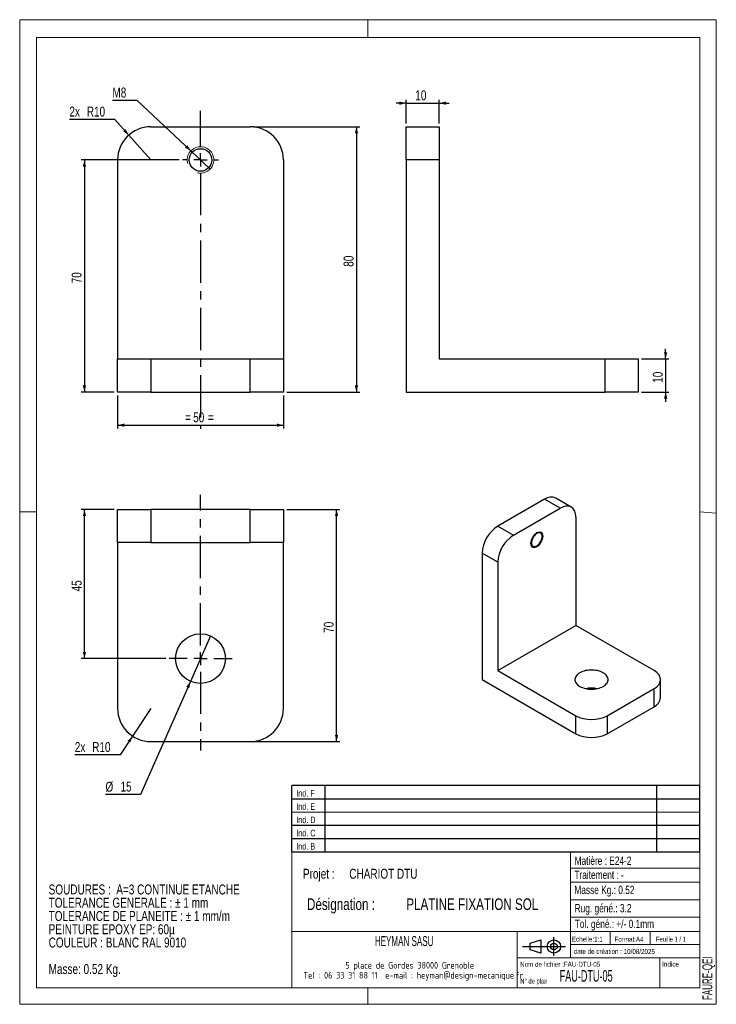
# Model space of a CAD drawing. Header units: millimetres. Extents: x 0 to 210, y 0 to 297.
import ezdxf

# ---------------------------------------------------------------- set-up
doc = ezdxf.new("R2010")
doc.units = ezdxf.units.MM
doc.linetypes.add('CENTERX2', pattern=[20.32, 12.7, -2.54, 2.54, -2.54])
for name, color, linetype in [('COTES', 1, 'Continuous'), ('NOTES', 6, 'Continuous'), ('TRAIT-MIXTES', 3, 'CENTERX2')]:
    doc.layers.add(name, color=color, linetype=linetype)
doc.layers.add('TRAIT-FORT', color=4, linetype='Continuous', lineweight=25)
doc.styles.add('SLDTEXTSTYLE0', font='TXT', dxfattribs={"width": 0.75})
doc.styles.add('SLDTEXTSTYLE1', font='TXT', dxfattribs={"width": 0.605})
doc.styles.add('SLDTEXTSTYLE2', font='TXT', dxfattribs={"width": 0.692308})
doc.styles.add('SLDTEXTSTYLE3', font='TXT', dxfattribs={"width": 0.7})
doc.styles.add('SLDTEXTSTYLE4', font='TXT', dxfattribs={"width": 0.585018})
doc.styles.add('SLDTEXTSTYLE5', font='ISOCP3', dxfattribs={"width": 0.96})
doc.dimstyles.new('SLDDIMSTYLE0', dxfattribs={"dimtxt": 3, "dimasz": 2, "dimexe": 0, "dimexo": 0.0625, "dimgap": 0.75, "dimtad": 1, "dimdec": 0, "dimrnd": 1e-09, "dimzin": 12, "dimdsep": 46, "dimtxsty": 'SLDTEXTSTYLE0', "dimsah": 1, "dimcen": 0.09, "dimadec": 0, "dimazin": 3, "dimtfac": 1, "dimtdec": 0, "dimtofl": 0, "dimtmove": 0, "dimatfit": 3, "dimfxl": 1, "dimfrac": 2, "dimtolj": 1, "dimtzin": 12, "dimarcsym": 0})
doc.dimstyles.new('SLDDIMSTYLE1', dxfattribs={"dimtxt": 3, "dimasz": 2, "dimexe": 0, "dimexo": 0.0625, "dimgap": 0.75, "dimtad": 0, "dimtih": 1, "dimtoh": 1, "dimdec": 0, "dimrnd": 1e-09, "dimzin": 12, "dimdsep": 46, "dimtxsty": 'SLDTEXTSTYLE0', "dimblk1": 'NONE', "dimsah": 1, "dimcen": 0, "dimadec": 0, "dimazin": 3, "dimtfac": 1, "dimtdec": 0, "dimtmove": 0, "dimatfit": 3, "dimldrblk": 'NONE', "dimfxl": 1, "dimfrac": 2, "dimtolj": 1, "dimtzin": 12, "dimarcsym": 0})
doc.dimstyles.new('SLDDIMSTYLE2', dxfattribs={"dimtxt": 3, "dimasz": 2, "dimexe": 0, "dimexo": 0.0625, "dimgap": 0.75, "dimtad": 0, "dimtih": 1, "dimtoh": 1, "dimdec": 0, "dimrnd": 1e-09, "dimzin": 12, "dimdsep": 46, "dimtxsty": 'SLDTEXTSTYLE0', "dimsah": 1, "dimcen": 0, "dimadec": 0, "dimazin": 3, "dimtfac": 1, "dimtdec": 0, "dimtofl": 0, "dimtmove": 0, "dimatfit": 3, "dimfxl": 1, "dimfrac": 2, "dimtolj": 1, "dimtzin": 12, "dimarcsym": 0})
doc.dimstyles.new('SLDDIMSTYLE3', dxfattribs={"dimtxt": 3, "dimasz": 2, "dimexe": 0, "dimexo": 0.0625, "dimgap": 0.75, "dimtad": 0, "dimtih": 1, "dimtoh": 1, "dimdec": 0, "dimrnd": 1e-09, "dimzin": 12, "dimdsep": 46, "dimtxsty": 'SLDTEXTSTYLE0', "dimblk1": 'NONE', "dimsah": 1, "dimcen": 0, "dimadec": 0, "dimazin": 3, "dimtfac": 1, "dimtdec": 0, "dimtmove": 0, "dimatfit": 3, "dimldrblk": 'NONE', "dimfxl": 1, "dimfrac": 2, "dimtolj": 1, "dimtzin": 12, "dimarcsym": 0})
doc.dimstyles.new('SLDDIMSTYLE4', dxfattribs={"dimtxt": 3, "dimasz": 2, "dimexe": 0, "dimexo": 0.0625, "dimgap": 0.75, "dimtad": 1, "dimdec": 0, "dimrnd": 1e-09, "dimzin": 12, "dimdsep": 46, "dimtxsty": 'SLDTEXTSTYLE0', "dimsah": 1, "dimcen": 0.09, "dimadec": 0, "dimazin": 3, "dimtfac": 1, "dimtdec": 0, "dimtmove": 0, "dimatfit": 0, "dimfxl": 1, "dimfrac": 2, "dimtolj": 1, "dimtzin": 12, "dimarcsym": 0})

# ---------------------------------------------------------------- blocks, each defined once
blk = doc.blocks.new('Bloc2_1')
for p, q in [((2.32, 3.8), (5.55, 4.8)), ((2.32, 1.8), (2.32, 3.8)), ((5.55, 4.8), (5.55, 0.8)), ((9.48, 0), (9.48, 5.6)), ((0, 2.8), (12.98, 2.8)), ((5.55, 0.8), (2.32, 1.8))]:
    blk.add_line(p, q)
for radius in [2, 1]:
    blk.add_circle((9.48, 2.8), radius)
blk = doc.blocks.new('Bloc35')
for p, q in [((123, 20), (0, 20)), ((0, 0), (0, 20)), ((10, 20), (10, 0)), ((110, 20), (110, 0)), ((123, 0), (123, 20)), ((0, 16), (123, 16)), ((0, 8), (123, 8)), ((0, 4), (123, 4)), ((0, 0), (123, 0))]:
    blk.add_line(p, q)
at = {"color": 7, "linetype": 'Continuous', "lineweight": 18}
blk.add_line((0, 12), (123, 12), dxfattribs=at)
at = {"color": 7}
for tag in ['AUTOATTR0', 'AUTOATTR1', 'AUTOATTR2', 'AUTOATTR3', 'AUTOATTR4', 'AUTOATTR5', 'AUTOATTR6', 'AUTOATTR7', 'AUTOATTR8', 'AUTOATTR9']:
    blk.add_attdef(tag, (0, 0), '', height=1, dxfattribs=at)
at = {"layer": 'NOTES', "color": 211, "char_height": 2, "attachment_point": 1, "style": 'SLDTEXTSTYLE0'}
for s, insert in [('Ind. F', (1.36, 18.66)), ('Ind. E', (1.36, 14.66)), ('Ind. D', (1.36, 10.66)), ('Ind. C', (1.36, 6.66)), ('Ind. B', (1.36, 2.66))]:
    blk.add_mtext(s, dxfattribs=dict(at, insert=insert))
blk = doc.blocks.new('SW_NOTE_0')
at = {"layer": 'NOTES', "color": 0, "char_height": 3, "attachment_point": 1, "style": 'SLDTEXTSTYLE0'}
for s, insert in [('SOUDURES :  A=3 CONTINUE ETANCHE', (0, 3.87)), ('TOLERANCE GENERALE : ± 1 mm', (0, -0.13)), ('TOLERANCE DE PLANEITE : ± 1 mm/m', (0, -4.13)), ('PEINTURE EPOXY EP: 60µ', (0, -8.13)), ('COULEUR : BLANC RAL 9010', (0, -12.13)), ('Masse: 0.52 Kg.', (0, -20.13))]:
    blk.add_mtext(s, dxfattribs=dict(at, insert=insert))
blk = doc.blocks.new('SW_NOTE_1')
at = {"layer": 'NOTES', "color": 0, "char_height": 3.5, "attachment_point": 1, "style": 'SLDTEXTSTYLE0'}
for s, insert in [('Désignation :', (0, 4.51)), ('PLATINE FIXATION SOL', (29.93, 4.51))]:
    blk.add_mtext(s, dxfattribs=dict(at, insert=insert))
blk = doc.blocks.new('SW_NOTE_2')
at = {"layer": 'NOTES', "color": 0, "char_height": 3, "attachment_point": 1, "style": 'SLDTEXTSTYLE0'}
for s, insert in [('Projet :', (0, 3.87)), ('CHARIOT DTU', (13.98, 3.87))]:
    blk.add_mtext(s, dxfattribs=dict(at, insert=insert))
blk = doc.blocks.new('SW_NOTE_3')
at = {"layer": 'NOTES', "color": 0, "char_height": 2, "attachment_point": 2, "style": 'SLDTEXTSTYLE5'}
for s, insert in [('5 place de Gordes 38000 Grenoble', (20.94, 2.58)), ('Tel : 06 33 31 88 11  e-mail : heyman@design-mecanique.fr', (22, -0.42))]:
    blk.add_mtext(s, dxfattribs=dict(at, insert=insert))
blk = doc.blocks.new('_D')
at = {"layer": 'COTES', "color": 1, "transparency": 16777216}
for p, q in [((28.5, 149.27), (18.5, 149.27)), ((19.5, 104.27), (19.5, 149.27)), ((44, 104.27), (18.5, 104.27))]:
    blk.add_line(p, q, dxfattribs=at)
for points in [[(19.5, 149.27), (19, 147.27), (20, 147.27)], [(19.5, 104.27), (20, 106.27), (19, 106.27)]]:
    blk.add_solid(points, dxfattribs=at)
at = {"layer": 'COTES', "color": 1, "transparency": 16777216, "insert": (15.63, 124.55), "char_height": 3, "attachment_point": 1, "rotation": 90, "style": 'SLDTEXTSTYLE0'}
blk.add_mtext('45', dxfattribs=at)
blk = doc.blocks.new('_D_1')
at = {"layer": 'COTES', "color": 1, "transparency": 16777216}
for p, q in [((80.5, 149.27), (96.5, 149.27)), ((95.5, 79.27), (95.5, 149.27)), ((70.5, 79.27), (96.5, 79.27))]:
    blk.add_line(p, q, dxfattribs=at)
for points in [[(95.5, 149.27), (95, 147.27), (96, 147.27)], [(95.5, 79.27), (96, 81.27), (95, 81.27)]]:
    blk.add_solid(points, dxfattribs=at)
at = {"layer": 'COTES', "color": 1, "transparency": 16777216, "insert": (91.63, 112.05), "char_height": 3, "attachment_point": 1, "rotation": 90, "style": 'SLDTEXTSTYLE0'}
blk.add_mtext('70', dxfattribs=at)
blk = doc.blocks.new('_D_2')
at = {"layer": 'COTES', "color": 1, "transparency": 16777216}
for p, q in [((57.53, 111.13), (51.47, 97.4)), ((51.47, 97.4), (36.39, 63.27)), ((36.39, 63.27), (25.85, 63.27))]:
    blk.add_line(p, q, dxfattribs=at)
blk.add_solid([(51.47, 97.4), (50.21, 95.78), (51.12, 95.37)], dxfattribs=at)
at = {"layer": 'COTES', "color": 1, "transparency": 16777216, "char_height": 3, "attachment_point": 1, "style": 'SLDTEXTSTYLE0'}
for s, insert in [('%%c', (25.85, 67.13)), ('15', (30.37, 67.18))]:
    blk.add_mtext(s, dxfattribs=dict(at, insert=insert))
blk = doc.blocks.new('_None')
blk = doc.blocks.new('_D_3')
at = {"layer": 'COTES', "color": 1, "transparency": 16777216}
for p, q in [((39.5, 89.27), (34.01, 80.91)), ((34.01, 80.91), (30.29, 75.24)), ((30.29, 75.24), (16.6, 75.24))]:
    blk.add_line(p, q, dxfattribs=at)
blk.add_solid([(34.01, 80.91), (32.5, 79.51), (33.33, 78.96)], dxfattribs=at)
at = {"layer": 'COTES', "color": 1, "transparency": 16777216, "char_height": 3, "attachment_point": 1, "style": 'SLDTEXTSTYLE0'}
for s, insert in [('2x', (16.6, 79.1)), ('R10', (21.84, 79.1))]:
    blk.add_mtext(s, dxfattribs=dict(at, insert=insert))
blk = doc.blocks.new('SW_CENTERMARKSYMBOL_0')
at = {"layer": 'TRAIT-MIXTES', "color": 0}
for p, q in [((0, 4), (0, 49.45)), ((-4, 0), (-9.5, 0)), ((0, 0), (-2, 0)), ((0, 0), (0, 2)), ((0, 0), (0, -2)), ((0, 0), (2, 0)), ((4, 0), (9.5, 0)), ((0, -4), (0, -27.73))]:
    blk.add_line(p, q, dxfattribs=at)
blk = doc.blocks.new('_D_4')
at = {"layer": 'COTES', "color": 1, "transparency": 16777216}
for p, q in [((70.5, 264.69), (102.5, 264.69)), ((101.5, 264.69), (101.5, 184.69)), ((80.5, 184.69), (102.5, 184.69))]:
    blk.add_line(p, q, dxfattribs=at)
for points in [[(101.5, 264.69), (101, 262.69), (102, 262.69)], [(101.5, 184.69), (102, 186.69), (101, 186.69)]]:
    blk.add_solid(points, dxfattribs=at)
at = {"layer": 'COTES', "color": 1, "transparency": 16777216, "insert": (97.63, 222.48), "char_height": 3, "attachment_point": 1, "rotation": 90, "style": 'SLDTEXTSTYLE0'}
blk.add_mtext('80', dxfattribs=at)
blk = doc.blocks.new('_D_5')
at = {"layer": 'COTES', "color": 1, "transparency": 16777216}
for p, q in [((48.1, 254.69), (18.5, 254.69)), ((19.5, 254.69), (19.5, 184.69)), ((28.5, 184.69), (18.5, 184.69))]:
    blk.add_line(p, q, dxfattribs=at)
for points in [[(19.5, 254.69), (19, 252.69), (20, 252.69)], [(19.5, 184.69), (20, 186.69), (19, 186.69)]]:
    blk.add_solid(points, dxfattribs=at)
at = {"layer": 'COTES', "color": 1, "transparency": 16777216, "insert": (15.63, 217.48), "char_height": 3, "attachment_point": 1, "rotation": 90, "style": 'SLDTEXTSTYLE0'}
blk.add_mtext('70', dxfattribs=at)
blk = doc.blocks.new('_D_6')
at = {"layer": 'COTES', "color": 1, "transparency": 16777216}
for p, q in [((35.42, 272.66), (27.94, 272.66)), ((51.59, 257.44), (35.42, 272.66)), ((57.41, 251.95), (51.59, 257.44))]:
    blk.add_line(p, q, dxfattribs=at)
blk.add_solid([(51.59, 257.44), (50.48, 259.17), (49.79, 258.44)], dxfattribs=at)
at = {"layer": 'COTES', "color": 1, "transparency": 16777216, "insert": (27.94, 276.53), "char_height": 3, "attachment_point": 1, "style": 'SLDTEXTSTYLE0'}
blk.add_mtext('M8', dxfattribs=at)
blk = doc.blocks.new('_D_7')
at = {"layer": 'COTES', "color": 1, "transparency": 16777216}
for p, q in [((28.66, 266.91), (14.97, 266.91)), ((32.86, 262.17), (28.66, 266.91)), ((39.5, 254.69), (32.86, 262.17))]:
    blk.add_line(p, q, dxfattribs=at)
blk.add_solid([(32.86, 262.17), (31.91, 264), (31.16, 263.34)], dxfattribs=at)
at = {"layer": 'COTES', "color": 1, "transparency": 16777216, "char_height": 3, "attachment_point": 1, "style": 'SLDTEXTSTYLE0'}
for s, insert in [('2x', (14.97, 270.78)), ('R10', (20.21, 270.78))]:
    blk.add_mtext(s, dxfattribs=dict(at, insert=insert))
blk = doc.blocks.new('_D_8')
at = {"layer": 'COTES', "color": 1, "transparency": 16777216}
for p, q in [((29.5, 183.69), (29.5, 173.69)), ((79.5, 183.69), (79.5, 173.69)), ((29.5, 174.69), (79.5, 174.69))]:
    blk.add_line(p, q, dxfattribs=at)
for points in [[(29.5, 174.69), (31.5, 174.19), (31.5, 175.19)], [(79.5, 174.69), (77.5, 175.19), (77.5, 174.19)]]:
    blk.add_solid(points, dxfattribs=at)
at = {"layer": 'COTES', "color": 1, "transparency": 16777216, "char_height": 3, "attachment_point": 1, "style": 'SLDTEXTSTYLE0'}
for s, insert in [('50', (52.28, 178.56)), ('=', (49.86, 178.56)), ('=', (56.72, 178.56))]:
    blk.add_mtext(s, dxfattribs=dict(at, insert=insert))
blk = doc.blocks.new('SW_CENTERMARKSYMBOL_1')
at = {"layer": 'TRAIT-MIXTES', "color": 0}
for p, q in [((0, 4), (0, 14.78)), ((-4, 0), (-5.4, 0)), ((0, 0), (-2, 0)), ((0, 0), (0, 2)), ((0, 0), (0, -2)), ((0, 0), (2, 0)), ((4, 0), (5.4, 0)), ((0, -4), (0, -81.13))]:
    blk.add_line(p, q, dxfattribs=at)
blk = doc.blocks.new('_D_9')
at = {"layer": 'COTES', "color": 1, "transparency": 16777216}
for p, q in [((116.46, 271.82), (113.46, 271.82)), ((116.46, 265.69), (116.46, 272.82)), ((116.46, 271.82), (126.46, 271.82)), ((126.46, 265.69), (126.46, 272.82)), ((126.46, 271.82), (129.46, 271.82))]:
    blk.add_line(p, q, dxfattribs=at)
for points in [[(116.46, 271.82), (114.46, 272.32), (114.46, 271.32)], [(126.46, 271.82), (128.46, 271.32), (128.46, 272.32)]]:
    blk.add_solid(points, dxfattribs=at)
at = {"layer": 'COTES', "color": 1, "transparency": 16777216, "insert": (119.24, 275.68), "char_height": 3, "attachment_point": 1, "style": 'SLDTEXTSTYLE0'}
blk.add_mtext('10', dxfattribs=at)
blk = doc.blocks.new('_D_10')
at = {"layer": 'COTES', "color": 1, "transparency": 16777216}
for p, q in [((194.71, 194.69), (194.71, 197.69)), ((187.46, 194.69), (195.71, 194.69)), ((194.71, 194.69), (194.71, 184.69)), ((187.46, 184.69), (195.71, 184.69)), ((194.71, 184.69), (194.71, 181.69))]:
    blk.add_line(p, q, dxfattribs=at)
for points in [[(194.71, 194.69), (195.21, 196.69), (194.21, 196.69)], [(194.71, 184.69), (194.21, 182.69), (195.21, 182.69)]]:
    blk.add_solid(points, dxfattribs=at)
at = {"layer": 'COTES', "color": 1, "transparency": 16777216, "insert": (190.84, 187.48), "char_height": 3, "attachment_point": 1, "rotation": 90, "style": 'SLDTEXTSTYLE0'}
blk.add_mtext('10', dxfattribs=at)

msp = doc.modelspace()

# ---------------------------------------------------------------- linework, layer by layer
at = {"color": 7, "linetype": 'Continuous', "lineweight": 18}
for p, q in [((-0.02, 297), (209.98, 297)), ((-0.02, 297), (-0.02, 0)), ((104.98, 297), (104.98, 291.63)), ((209.98, 297), (209.98, 0)), ((5, 291.63), (205, 291.63)), ((5, 291.63), (5, 148.51)), ((205, 291.63), (205, 5)), ((-0.02, 148.51), (5, 148.51)), ((5, 148.51), (5, 5)), ((205, 148.52), (209.98, 148.11)), ((5, 67.69), (5, 5)), ((82, 46), (82, 5)), ((205, 46), (82, 46)), ((166, 46), (166, 14)), ((205, 46), (205, 5)), ((166, 41.11), (205, 41.11)), ((166, 36.8), (205, 36.8)), ((166, 31.55), (205, 31.55)), ((166, 26.26), (205, 26.26)), ((82, 22), (205, 22)), ((150, 22), (150, 5)), ((178, 22), (178, 18)), ((190, 22), (190, 18)), ((166, 18), (205, 18)), ((150, 14), (205, 14)), ((193, 14), (193, 5)), ((5, 5), (205, 5)), ((82, 5), (205, 5)), ((104.98, 0), (104.98, 5)), ((-0.02, 0), (209.98, 0))]:
    msp.add_line(p, q, dxfattribs=at)
at = {"color": 7, "linetype": 'Continuous', "lineweight": 18, "flags": 128}
msp.add_lwpolyline([(155.87, 137.95), (155.15, 137.7), (154.53, 137.82), (154.13, 138.29), (153.98, 139.04), (154.13, 139.96), (154.53, 140.9), (155.15, 141.72), (155.87, 142.31), (156.59, 142.56), (157.2, 142.44), (157.61, 141.97), (157.75, 141.22), (157.61, 140.3), (157.2, 139.36), (156.59, 138.53), (155.87, 137.95)], dxfattribs=at)
at = {"color": 7, "linetype": 'Continuous', "lineweight": 18}
msp.add_arc((54.5, 254.69), 4, 255, 195, dxfattribs=at)
at = {"layer": 'TRAIT-FORT', "color": 4, "linetype": 'Continuous', "lineweight": 25}
for p, q in [((39.5, 264.69), (69.5, 264.69)), ((116.46, 264.69), (126.46, 264.69)), ((116.46, 254.69), (116.46, 264.69)), ((126.46, 264.69), (126.46, 254.69)), ((29.5, 254.69), (29.5, 194.69)), ((79.5, 254.69), (79.5, 194.69)), ((116.46, 254.69), (116.46, 184.69)), ((126.46, 254.69), (116.46, 254.69)), ((126.46, 254.69), (126.46, 194.69)), ((29.5, 184.69), (29.5, 194.69)), ((29.5, 194.69), (39.5, 194.69)), ((39.5, 194.69), (39.5, 184.69)), ((39.5, 194.69), (69.5, 194.69)), ((69.5, 184.69), (69.5, 194.69)), ((69.5, 194.69), (79.5, 194.69)), ((79.5, 194.69), (79.5, 184.69)), ((126.46, 194.69), (176.46, 194.69)), ((176.46, 184.69), (176.46, 194.69)), ((176.46, 194.69), (186.46, 194.69)), ((186.46, 194.69), (186.46, 184.69)), ((39.5, 184.69), (29.5, 184.69)), ((39.5, 184.69), (69.5, 184.69)), ((79.5, 184.69), (69.5, 184.69)), ((116.46, 184.69), (176.46, 184.69)), ((186.46, 184.69), (176.46, 184.69)), ((158.22, 152.38), (144.08, 144.21)), ((162.94, 149.66), (158.22, 152.38)), ((166.27, 149.99), (161.56, 152.71)), ((29.5, 139.27), (29.5, 149.27)), ((29.5, 149.27), (39.5, 149.27)), ((39.5, 149.27), (39.5, 139.27)), ((69.5, 149.27), (39.5, 149.27)), ((69.5, 139.27), (69.5, 149.27)), ((69.5, 149.27), (79.5, 149.27)), ((79.5, 149.27), (79.5, 139.27)), ((148.8, 141.49), (162.94, 149.66)), ((167.65, 146.93), (167.65, 114.27)), ((144.08, 144.21), (148.8, 141.49)), ((39.5, 139.27), (29.5, 139.27)), ((29.5, 139.27), (29.5, 89.26)), ((39.5, 139.27), (69.5, 139.27)), ((79.5, 139.27), (69.5, 139.27)), ((79.5, 89.26), (79.5, 139.27)), ((139.37, 136.05), (139.37, 97.94)), ((144.08, 133.33), (139.37, 136.05)), ((144.08, 133.33), (144.08, 100.67)), ((144.08, 100.67), (167.65, 114.27)), ((191.22, 100.66), (167.65, 114.27)), ((144.08, 100.67), (167.65, 87.06)), ((139.37, 97.94), (167.65, 81.61)), ((177.08, 87.06), (191.22, 95.22)), ((191.22, 89.78), (191.22, 95.22)), ((193.18, 92.5), (193.18, 97.94)), ((177.08, 81.61), (191.22, 89.78)), ((167.65, 81.61), (167.65, 87.06)), ((177.08, 87.06), (177.08, 81.61)), ((39.5, 79.27), (69.5, 79.27))]:
    msp.add_line(p, q, dxfattribs=at)
at = {"layer": 'TRAIT-FORT', "color": 4, "linetype": 'Continuous', "lineweight": 25, "flags": 128}
for points in [[(167.65, 146.93), (167.63, 147.42), (167.57, 147.89), (167.47, 148.32), (167.33, 148.72), (167.16, 149.07), (166.95, 149.39), (166.7, 149.66), (166.42, 149.89), (166.11, 150.07), (165.78, 150.2), (165.42, 150.27), (165.04, 150.3), (164.64, 150.27), (164.23, 150.19), (163.8, 150.06), (163.37, 149.88), (162.94, 149.66)], [(155.87, 138.28), (156.12, 138.45), (156.36, 138.66), (156.59, 138.9), (156.81, 139.18), (157, 139.48), (157.16, 139.79), (157.29, 140.11), (157.39, 140.44), (157.45, 140.75), (157.47, 141.06), (157.45, 141.33), (157.39, 141.58), (157.29, 141.79), (157.16, 141.97), (157, 142.09), (156.81, 142.17), (156.59, 142.2), (156.36, 142.18), (156.12, 142.1), (155.87, 141.98), (155.62, 141.81), (155.37, 141.6), (155.14, 141.36), (154.92, 141.08), (154.73, 140.78), (154.57, 140.47), (154.44, 140.15), (154.34, 139.82), (154.28, 139.51), (154.26, 139.2), (154.28, 138.93), (154.34, 138.68), (154.44, 138.47), (154.57, 138.29), (154.73, 138.17), (154.92, 138.09), (155.14, 138.06), (155.37, 138.08), (155.62, 138.16), (155.87, 138.28)], [(175.9, 99.98), (175.51, 100.19), (175.09, 100.36), (174.64, 100.52), (174.16, 100.64), (173.66, 100.73), (173.15, 100.79), (172.63, 100.83), (172.1, 100.83), (171.58, 100.79), (171.07, 100.73), (170.57, 100.64), (170.1, 100.51), (169.64, 100.36), (169.22, 100.19), (168.83, 99.98), (168.48, 99.76), (168.17, 99.52), (167.91, 99.25), (167.7, 98.98), (167.54, 98.69), (167.43, 98.39), (167.37, 98.09), (167.37, 97.79), (167.43, 97.49), (167.54, 97.2), (167.7, 96.91), (167.91, 96.63), (168.17, 96.37), (168.48, 96.13), (168.83, 95.9), (169.22, 95.7), (169.64, 95.52), (170.1, 95.37), (170.57, 95.25), (171.07, 95.15), (171.58, 95.09), (172.1, 95.06), (172.63, 95.06), (173.15, 95.09), (173.66, 95.16), (174.16, 95.25), (174.64, 95.37), (175.09, 95.52), (175.51, 95.7), (175.9, 95.9), (176.25, 96.13), (176.56, 96.37), (176.82, 96.63), (177.04, 96.91), (177.2, 97.2), (177.3, 97.49), (177.36, 97.79), (177.36, 98.09), (177.3, 98.39), (177.2, 98.69), (177.03, 98.98), (176.82, 99.25), (176.56, 99.52), (176.25, 99.76), (175.9, 99.98)], [(191.22, 95.22), (191.64, 95.48), (192.01, 95.77), (192.33, 96.07), (192.61, 96.39), (192.83, 96.72), (193, 97.06), (193.11, 97.41), (193.17, 97.77), (193.17, 98.12), (193.11, 98.48), (193, 98.82), (192.83, 99.17), (192.61, 99.5), (192.33, 99.82), (192.01, 100.12), (191.64, 100.4), (191.22, 100.66)]]:
    msp.add_lwpolyline(points, dxfattribs=at)
at = {"layer": 'TRAIT-FORT', "color": 4, "linetype": 'Continuous', "lineweight": 25}
for centre, radius in [((54.5, 254.69), 3.4), ((54.5, 104.27), 7.5)]:
    msp.add_circle(centre, radius, dxfattribs=at)
for centre, radius, start, end in [((39.5, 254.69), 10, 90, 180), ((69.5, 254.69), 10, 0, 90), ((160.17, 149.71), 3.3, 65.1947, 126.1159), ((149.58, 135.59), 10.22, 122.5418, 177.4582), ((154.3, 132.87), 10.22, 122.5419, 177.4581), ((172.37, 87.02), 8.36, 77.5958, 102.4043), ((189.84, 92.83), 3.35, 294.321, 354.3729), ((39.5, 89.27), 10, 180, 270), ((69.5, 89.27), 10, 270, 0), ((172.37, 96.13), 10.22, 242.5475, 297.4581), ((172.37, 90.69), 10.22, 242.5459, 297.4596)]:
    msp.add_arc(centre, radius, start, end, dxfattribs=at)

# ---------------------------------------------------------------- block references
for name, p in [('Bloc35', (81.99, 45.99)), ('Bloc2_1', (151.56, 14.63))]:
    msp.add_blockref(name, p)
at = {"layer": 'NOTES', "color": 211}
for name, p in [('SW_NOTE_2', (85.37, 37.01)), ('SW_NOTE_0', (8.71, 32.27)), ('SW_NOTE_1', (86.59, 27.44)), ('SW_NOTE_3', (96.63, 10.19))]:
    msp.add_blockref(name, p, dxfattribs=at)
at = {"layer": 'TRAIT-MIXTES', "color": 3}
for name, p in [('SW_CENTERMARKSYMBOL_1', (54.5, 254.69)), ('SW_CENTERMARKSYMBOL_0', (54.5, 104.27))]:
    msp.add_blockref(name, p, dxfattribs=at)

# ---------------------------------------------------------------- texts
at = {"layer": 'NOTES', "color": 211}
for s, insert, char_height, attachment_point, style in [('Matière : E24-2', (167.27, 44.56), 2.5, 1, 'SLDTEXTSTYLE0'), ('Traitement : -', (167.2, 40.32), 2.5, 1, 'SLDTEXTSTYLE0'), ('Masse Kg.: 0.52', (167.2, 35.75), 2.5, 1, 'SLDTEXTSTYLE0'), ('Rug. géné.: 3.2', (167.28, 30.24), 2.5, 1, 'SLDTEXTSTYLE0'), ('Tol. géné.: +/- 0.1mm', (167.32, 25.5), 2.5, 1, 'SLDTEXTSTYLE0'), ('HEYMAN SASU', (115.88, 20.57), 3, 2, 'SLDTEXTSTYLE1'), ('Echelle:1:1', (166.45, 20.4), 1.5, 1, 'SLDTEXTSTYLE0'), ('Format:A4', (179.29, 20.38), 1.5, 1, 'SLDTEXTSTYLE0'), ('Feuille 1 / 1', (191.81, 20.38), 1.5, 1, 'SLDTEXTSTYLE2'), ('date de création : 10/08/2025', (167.01, 16.69), 1.5, 1, 'SLDTEXTSTYLE0'), ('Nom de fichier :FAU-DTU-05', (150.85, 12.82), 1.5, 1, 'SLDTEXTSTYLE0'), ('Indice', (193.69, 12.86), 1.5, 1, 'SLDTEXTSTYLE0'), ('FAU-DTU-05', (162.76, 10.33), 3.5, 1, 'SLDTEXTSTYLE4'), ('N° de plan', (150.88, 7.77), 1.5, 1, 'SLDTEXTSTYLE3')]:
    msp.add_mtext(s, dxfattribs=dict(at, insert=insert, char_height=char_height, attachment_point=attachment_point, style=style))
at = {"layer": 'NOTES', "color": 211, "insert": (205.8, 1.26), "char_height": 3, "attachment_point": 1, "rotation": 90, "style": 'SLDTEXTSTYLE1'}
msp.add_mtext('FAURE-QEI', dxfattribs=at)

# ---------------------------------------------------------------- dimensions: what is measured, and where the dimension line sits
at = {"layer": 'COTES', "color": 1}
dim = msp.add_diameter_dim_2p(p1=(57.41, 251.95), p2=(51.59, 257.44), text='M8', dimstyle='SLDDIMSTYLE3', override={"dimpost": '<>'}, dxfattribs=at)
dim.commit()
dim.dimension.update_dxf_attribs({"geometry": '_D_6', "text_midpoint": (30.89, 275.05), "dimtype": 163})
dim = msp.add_linear_dim(base=(126.46, 271.82), p1=(116.46, 264.69), p2=(126.46, 264.69), dimstyle='SLDDIMSTYLE4', dxfattribs=at)
dim.commit()
dim.dimension.update_dxf_attribs({"geometry": '_D_9', "text_midpoint": (121.46, 271.82), "dimtype": 160})
for center, mpoint, picture, middle in [((39.5, 254.69), (32.86, 262.17), '_D_7', (21.02, 269.29)), ((39.5, 89.27), (34.01, 80.91), '_D_3', (22.65, 77.62))]:
    dim = msp.add_radius_dim(center=center, mpoint=mpoint, text='2x <>', dimstyle='SLDDIMSTYLE2', dxfattribs=at)
    dim.commit()
    dim.dimension.update_dxf_attribs({"geometry": picture, "text_midpoint": middle, "dimtype": 164})
for base, p1, p2, dimstyle, picture, middle in [((101.5, 184.69), (69.5, 264.69), (79.5, 184.69), 'SLDDIMSTYLE0', '_D_4', (101.5, 224.69)), ((19.5, 184.69), (49.1, 254.69), (29.5, 184.69), 'SLDDIMSTYLE0', '_D_5', (19.5, 219.69)), ((194.71, 184.69), (186.46, 194.69), (186.46, 184.69), 'SLDDIMSTYLE4', '_D_10', (194.71, 189.69)), ((19.5, 149.27), (45, 104.27), (29.5, 149.27), 'SLDDIMSTYLE0', '_D', (19.5, 126.77)), ((95.5, 149.27), (69.5, 79.27), (79.5, 149.27), 'SLDDIMSTYLE0', '_D_1', (95.5, 114.27))]:
    dim = msp.add_linear_dim(base=base, p1=p1, p2=p2, angle=90, dimstyle=dimstyle, dxfattribs=at)
    dim.commit()
    dim.dimension.update_dxf_attribs({"geometry": picture, "text_midpoint": middle, "dimtype": 160})
dim = msp.add_linear_dim(base=(79.5, 174.69), p1=(29.5, 184.69), p2=(79.5, 184.69), text='=<>=', dimstyle='SLDDIMSTYLE0', dxfattribs=at)
dim.commit()
dim.dimension.update_dxf_attribs({"geometry": '_D_8', "text_midpoint": (54.5, 174.69), "dimtype": 160})
dim = msp.add_diameter_dim_2p(p1=(57.53, 111.13), p2=(51.47, 97.4), dimstyle='SLDDIMSTYLE1', dxfattribs=at)
dim.commit()
dim.dimension.update_dxf_attribs({"geometry": '_D_2', "text_midpoint": (30.33, 65.7), "dimtype": 163})

doc.saveas('drawing.dxf')
